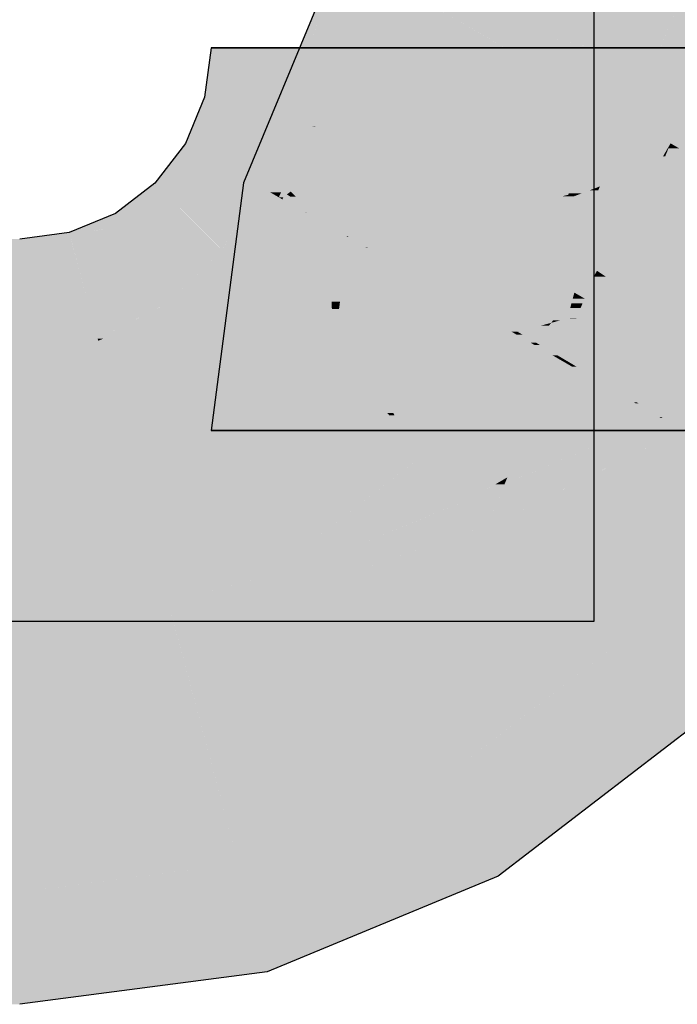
# Model space of a CAD drawing. Extents: x -132 to 668, y -61 to 533.
# Tile 74 of 111: x 373.415 to 374.36, y 181.56 to 182.976. Entities that reach past the tile are written whole.
import ezdxf

# ---------------------------------------------------------------- set-up
doc = ezdxf.new("R2010")
doc.units = 0
doc.layers.get('0').update_dxf_attribs({"lineweight": 5})
doc.layers.add('0-Shading', color=7, linetype='Continuous', lineweight=5)
doc.layers.add('S_Kaltwasser-EG', color=7, linetype='Continuous', lineweight=25, true_color=0x005e00)

# ---------------------------------------------------------------- blocks, each defined once
blk = doc.blocks.new('Shading-A07AMLNO1N', base_point=(373.7258, 182.6603))
at = {"layer": '0-Shading', "color": 98, "true_color": 0x004000}
for points in [[(373.8155, 182.884), (373.7956, 182.884), (373.8738, 183.0728)], [(373.9288, 182.8716), (373.8117, 182.8716), (373.8738, 183.0728)], [(373.9425, 182.8214), (374.0133, 182.9922), (373.8958, 182.9922)], [(373.8413, 182.8641), (373.6802, 182.8641), (373.8506, 182.9353)], [(373.6802, 182.8641), (373.8506, 182.9353), (373.6896, 182.9353)], [(373.8117, 182.8716), (373.7905, 182.8716), (373.7956, 182.884)], [(373.8117, 182.8716), (373.8155, 182.884), (373.7956, 182.884)], [(373.7834, 182.7802), (373.7526, 182.7802), (373.8117, 182.8716)], [(373.7526, 182.7802), (373.8117, 182.8716), (373.7905, 182.8716)], [(373.8992, 182.8045), (373.7909, 182.8045), (373.8117, 182.8716)], [(373.8772, 182.8214), (373.9288, 182.8716), (373.8117, 182.8716)], [(373.9425, 182.8214), (373.8772, 182.8214), (373.9288, 182.8716)], [(373.8358, 182.8224), (373.6629, 182.8224), (373.6802, 182.8641)], [(373.8358, 182.8224), (373.8413, 182.8641), (373.6802, 182.8641)], [(373.8003, 182.7978), (373.6527, 182.7978), (373.8354, 182.8214)], [(373.6527, 182.7978), (373.8354, 182.8214), (373.6625, 182.8214)], [(373.8354, 182.8214), (373.6625, 182.8214), (373.8358, 182.8224)], [(373.6625, 182.8214), (373.8358, 182.8224), (373.6629, 182.8224)], [(373.7935, 182.7203), (373.787, 182.7203), (373.8353, 182.8213)], [(373.787, 182.7203), (373.8353, 182.8213), (373.8353, 182.8213)], [(373.8254, 182.8007), (373.8046, 182.8007), (373.8353, 182.8213)], [(373.8353, 182.8213), (373.8353, 182.8213), (373.8354, 182.8214)], [(373.8992, 182.8045), (373.9425, 182.8214), (373.8772, 182.8214)], [(373.9174, 182.8045), (373.8992, 182.8045), (373.9425, 182.8214)], [(373.9328, 182.798), (373.9077, 182.798), (373.9425, 182.8214)], [(373.7321, 182.752), (373.6175, 182.752), (373.6527, 182.7978)], [(373.7321, 182.752), (373.8003, 182.7978), (373.6527, 182.7978)], [(373.7936, 182.7742), (373.7652, 182.7742), (373.8046, 182.8007)], [(373.7905, 182.7276), (373.7743, 182.7276), (373.8254, 182.8007)], [(373.7743, 182.7276), (373.8254, 182.8007), (373.8046, 182.8007)], [(373.7762, 182.7566), (373.8992, 182.8045), (373.7909, 182.8045)], [(373.8462, 182.7566), (373.7762, 182.7566), (373.9077, 182.798)], [(373.7762, 182.7566), (373.9077, 182.798), (373.8824, 182.798)], [(373.9077, 182.798), (373.8824, 182.798), (373.8992, 182.8045)], [(373.9268, 182.7833), (373.8859, 182.7833), (373.9077, 182.798)], [(373.9077, 182.798), (373.9174, 182.8045), (373.8992, 182.8045)], [(373.9268, 182.7833), (373.9328, 182.798), (373.9077, 182.798)], [(373.923, 182.7742), (373.8723, 182.7742), (373.9268, 182.7833)], [(373.8723, 182.7742), (373.9268, 182.7833), (373.8859, 182.7833)], [(373.7601, 182.752), (373.7321, 182.752), (373.7652, 182.7742)], [(373.7762, 182.7566), (373.7428, 182.7566), (373.7526, 182.7802)], [(373.7762, 182.7566), (373.7834, 182.7802), (373.7526, 182.7802)], [(373.7785, 182.7377), (373.7568, 182.7377), (373.7936, 182.7742)], [(373.7568, 182.7377), (373.7936, 182.7742), (373.7652, 182.7742)], [(373.8618, 182.7285), (373.8043, 182.7285), (373.8723, 182.7742)], [(373.8959, 182.7088), (373.8573, 182.7088), (373.923, 182.7742)], [(373.8573, 182.7088), (373.923, 182.7742), (373.8723, 182.7742)], [(373.7364, 182.7412), (373.7762, 182.7566), (373.7428, 182.7566)], [(373.7916, 182.7412), (373.7364, 182.7412), (373.7762, 182.7566)], [(373.8043, 182.7285), (373.8462, 182.7566), (373.7762, 182.7566)], [(373.6424, 182.7075), (373.5655, 182.7075), (373.609, 182.7408)], [(373.7097, 182.7408), (373.609, 182.7408), (373.7321, 182.752)], [(373.609, 182.7408), (373.7321, 182.752), (373.6175, 182.752)], [(373.6424, 182.7075), (373.7097, 182.7408), (373.609, 182.7408)], [(373.7568, 182.7377), (373.7034, 182.7377), (373.7321, 182.752)], [(373.7568, 182.7377), (373.7601, 182.752), (373.7321, 182.752)], [(373.7985, 182.7245), (373.7342, 182.7245), (373.7364, 182.7412)], [(373.7839, 182.7285), (373.7916, 182.7412), (373.7364, 182.7412)], [(373.8043, 182.7285), (373.7839, 182.7285), (373.7916, 182.7412)], [(373.7401, 182.7075), (373.6424, 182.7075), (373.7568, 182.7377)], [(373.6424, 182.7075), (373.7568, 182.7377), (373.7034, 182.7377)], [(373.709, 182.6512), (373.7743, 182.7276), (373.7512, 182.7276)], [(373.7743, 182.7276), (373.7512, 182.7276), (373.7568, 182.7377)], [(373.7743, 182.7276), (373.7785, 182.7377), (373.7568, 182.7377)], [(373.7922, 182.7172), (373.7655, 182.7172), (373.7743, 182.7276)], [(373.787, 182.7203), (373.7905, 182.7276), (373.7743, 182.7276)], [(373.7985, 182.7245), (373.8043, 182.7285), (373.7839, 182.7285)], [(373.8082, 182.7245), (373.7985, 182.7245), (373.8043, 182.7285)], [(373.8118, 182.721), (373.8618, 182.7285), (373.8043, 182.7285)], [(373.8601, 182.721), (373.8118, 182.721), (373.8618, 182.7285)], [(373.709, 182.6512), (373.7922, 182.7172), (373.7655, 182.7172)], [(373.7415, 182.6512), (373.709, 182.6512), (373.7922, 182.7172)], [(373.773, 182.702), (373.7313, 182.702), (373.7985, 182.7245)], [(373.7313, 182.702), (373.7985, 182.7245), (373.7342, 182.7245)], [(373.8582, 182.6853), (373.7541, 182.6853), (373.7985, 182.7245)], [(373.7922, 182.7172), (373.7935, 182.7203), (373.787, 182.7203)], [(373.8118, 182.721), (373.8039, 182.721), (373.7985, 182.7245)], [(373.8118, 182.721), (373.8082, 182.7245), (373.7985, 182.7245)], [(373.8582, 182.6853), (373.8118, 182.721), (373.8039, 182.721)], [(373.8573, 182.7088), (373.8277, 182.7088), (373.8118, 182.721)], [(373.8573, 182.7088), (373.8601, 182.721), (373.8118, 182.721)], [(373.6121, 182.6971), (373.5521, 182.6971), (373.6424, 182.7075)], [(373.5521, 182.6971), (373.6424, 182.7075), (373.5655, 182.7075)], [(373.6698, 182.68), (373.562, 182.68), (373.6424, 182.7075)], [(373.7053, 182.6446), (373.7401, 182.7075), (373.6424, 182.7075)], [(373.7508, 182.6824), (373.7287, 182.6824), (373.7313, 182.702)], [(373.7508, 182.6824), (373.773, 182.702), (373.7313, 182.702)], [(373.8582, 182.6853), (373.8573, 182.7088), (373.8277, 182.7088)], [(373.892, 182.6995), (373.8959, 182.7088), (373.8573, 182.7088)], [(373.892, 182.6995), (373.8577, 182.6995), (373.8573, 182.7088)], [(373.8582, 182.6853), (373.892, 182.6995), (373.8577, 182.6995)], [(373.8902, 182.6853), (373.8582, 182.6853), (373.892, 182.6995)], [(373.562, 182.68), (373.5108, 182.68), (373.5521, 182.6971)], [(373.562, 182.68), (373.6121, 182.6971), (373.5521, 182.6971)], [(373.8571, 182.6824), (373.7508, 182.6824), (373.8582, 182.6853)], [(373.7508, 182.6824), (373.8582, 182.6853), (373.7541, 182.6853)], [(373.8601, 182.6389), (373.8401, 182.6389), (373.8582, 182.6853)], [(373.8856, 182.6644), (373.8591, 182.6644), (373.8582, 182.6853)], [(373.8872, 182.6631), (373.8902, 182.6853), (373.8582, 182.6853)], [(373.51, 182.6697), (373.4857, 182.6697), (373.562, 182.68)], [(373.4857, 182.6697), (373.562, 182.68), (373.5108, 182.68)], [(373.5706, 182.6651), (373.487, 182.6651), (373.562, 182.68)], [(373.5824, 182.6446), (373.6698, 182.68), (373.562, 182.68)], [(373.7053, 182.6446), (373.5824, 182.6446), (373.6698, 182.68)], [(373.7258, 182.6603), (373.7508, 182.6824), (373.7287, 182.6824)], [(373.7647, 182.6603), (373.7258, 182.6603), (373.7508, 182.6824)], [(373.8272, 182.606), (373.7987, 182.606), (373.7508, 182.6824)], [(373.8272, 182.606), (373.8571, 182.6824), (373.7508, 182.6824)], [(339.8752, 182.4992), (373.4146, 182.4992), (340.0363, 182.6603)], [(373.4146, 182.4992), (340.0363, 182.6603), (373.4146, 182.6603)], [(373.4146, 182.6603), (373.487, 182.6651), (373.4507, 182.6651)], [(373.4882, 182.6603), (373.4146, 182.6603), (373.487, 182.6651)], [(373.5274, 182.5141), (373.4146, 182.5141), (373.4882, 182.6603)], [(373.4146, 182.5141), (373.4882, 182.6603), (373.4146, 182.6603)], [(373.487, 182.6651), (373.4507, 182.6651), (373.4857, 182.6697)], [(373.487, 182.6651), (373.51, 182.6697), (373.4857, 182.6697)], [(373.513, 182.5678), (373.5706, 182.6651), (373.487, 182.6651)], [(373.6267, 182.5678), (373.513, 182.5678), (373.5706, 182.6651)], [(373.7744, 182.5532), (373.7117, 182.5532), (373.7258, 182.6603)], [(373.7584, 182.5885), (373.7647, 182.6603), (373.7258, 182.6603)], [(373.8097, 182.5885), (373.7584, 182.5885), (373.7647, 182.6603)], [(373.8601, 182.6389), (373.8856, 182.6644), (373.8591, 182.6644)], [(373.8809, 182.6389), (373.8601, 182.6389), (373.8872, 182.6631)], [(373.8601, 182.6389), (373.8872, 182.6631), (373.8843, 182.6631)], [(373.875, 182.5704), (373.8628, 182.5704), (373.8872, 182.6631)], [(373.8872, 182.6631), (373.8843, 182.6631), (373.8856, 182.6644)], [(373.6267, 182.5678), (373.7053, 182.6446), (373.5824, 182.6446)], [(373.7229, 182.6269), (373.6872, 182.6269), (373.7053, 182.6446)], [(373.7365, 182.6446), (373.7053, 182.6446), (373.7415, 182.6512)], [(373.7053, 182.6446), (373.7415, 182.6512), (373.709, 182.6512)], [(373.7229, 182.6269), (373.7365, 182.6446), (373.7053, 182.6446)], [(373.8272, 182.606), (373.8601, 182.6389), (373.8401, 182.6389)], [(373.8614, 182.606), (373.8272, 182.606), (373.8601, 182.6389)], [(373.8628, 182.5704), (373.8809, 182.6389), (373.8601, 182.6389)], [(373.6459, 182.5678), (373.6267, 182.5678), (373.7229, 182.6269)], [(373.6267, 182.5678), (373.7229, 182.6269), (373.6872, 182.6269)], [(373.8097, 182.5885), (373.8272, 182.606), (373.7987, 182.606)], [(373.8448, 182.5885), (373.8097, 182.5885), (373.8272, 182.606)], [(373.8628, 182.5704), (373.8614, 182.606), (373.8272, 182.606)], [(373.7744, 182.5532), (373.8097, 182.5885), (373.7584, 182.5885)], [(373.8318, 182.5532), (373.7744, 182.5532), (373.8097, 182.5885)], [(373.821, 182.5704), (373.8448, 182.5885), (373.8097, 182.5885)], [(373.8628, 182.5704), (373.821, 182.5704), (373.8448, 182.5885)], [(373.5266, 182.517), (373.6267, 182.5678), (373.513, 182.5678)], [(373.5346, 182.517), (373.5266, 182.517), (373.6326, 182.5576)], [(373.5266, 182.517), (373.6326, 182.5576), (373.6067, 182.5576)], [(373.6326, 182.5576), (373.6067, 182.5576), (373.6267, 182.5678)], [(373.6326, 182.5576), (373.6459, 182.5678), (373.6267, 182.5678)], [(373.8657, 182.4992), (373.8628, 182.5704), (373.821, 182.5704)], [(373.8736, 182.5596), (373.8633, 182.5596), (373.8628, 182.5704)], [(373.8736, 182.5596), (373.875, 182.5704), (373.8628, 182.5704)], [(373.8657, 182.4992), (373.8736, 182.5596), (373.8633, 182.5596)], [(373.7021, 182.4809), (373.7744, 182.5532), (373.7117, 182.5532)], [(373.7021, 182.4809), (373.8072, 182.4809), (373.7744, 182.5532)], [(373.7989, 182.4992), (373.8318, 182.5532), (373.7744, 182.5532)], [(373.8657, 182.4992), (373.7989, 182.4992), (373.8318, 182.5532)], [(373.5274, 182.5141), (373.5346, 182.517), (373.5266, 182.517)], [(373.4146, 182.4992), (373.5274, 182.5141), (373.4146, 182.5141)], [(373.8506, 182.3853), (373.8657, 182.4992), (373.7989, 182.4992)], [(373.6896, 182.3853), (373.8506, 182.3853), (373.7021, 182.4809)], [(373.8506, 182.3853), (373.7021, 182.4809), (373.8072, 182.4809)], [(374.4743, 182.0769), (374.2729, 182.0769), (374.6053, 182.2478)], [(374.2729, 182.0769), (374.6053, 182.2478), (374.404, 182.2478)], [(374.3868, 181.963), (374.1245, 181.963), (374.2729, 182.0769)], [(374.3868, 181.963), (374.4743, 182.0769), (374.2729, 182.0769)], [(374.2839, 181.884), (374.0215, 181.884), (374.3868, 181.963)], [(374.0215, 181.884), (374.3868, 181.963), (374.1245, 181.963)], [(374.0916, 181.7627), (373.7288, 181.7627), (374.0215, 181.884)], [(374.1021, 181.7445), (374.2839, 181.884), (374.0215, 181.884)], [(373.7367, 181.7332), (373.5045, 181.7332), (373.7288, 181.7627)], [(373.7336, 181.7445), (374.0916, 181.7627), (373.7288, 181.7627)], [(374.1021, 181.7445), (373.7336, 181.7445), (374.0916, 181.7627)], [(373.7704, 181.6071), (374.1021, 181.7445), (373.7336, 181.7445)], [(373.5095, 181.7214), (373.4146, 181.7214), (373.5045, 181.7332)], [(373.5568, 181.6071), (373.7367, 181.7332), (373.5045, 181.7332)], [(373.7704, 181.6071), (373.5568, 181.6071), (373.7367, 181.7332)], [(330.2044, 181.5603), (373.4146, 181.5603), (330.2044, 181.7214)], [(373.4146, 181.5603), (330.2044, 181.7214), (373.4146, 181.7214)], [(373.5678, 181.5805), (373.4146, 181.5805), (373.5095, 181.7214)], [(373.4146, 181.5805), (373.5095, 181.7214), (373.4146, 181.7214)], [(373.5678, 181.5805), (373.7704, 181.6071), (373.5568, 181.6071)], [(373.4146, 181.5603), (373.5678, 181.5805), (373.4146, 181.5805)]]:
    blk.add_solid(points, dxfattribs=at)
at = {"layer": '0-Shading', "color": 98, "true_color": 0x005a00}
for points in [[(374.3442, 182.9562), (374.154, 182.9562), (374.388, 183.0618)], [(374.154, 182.9562), (374.388, 183.0618), (374.3672, 183.0618)], [(374.4812, 182.9687), (374.3494, 182.9687), (374.388, 183.0618)], [(374.1119, 182.9353), (373.9897, 182.9353), (374.0133, 182.9922)], [(374.154, 182.9562), (374.2268, 182.9922), (374.0133, 182.9922)], [(374.154, 182.9562), (374.0758, 182.9562), (374.0133, 182.9922)], [(374.4378, 182.9121), (374.326, 182.9121), (374.4812, 182.9687)], [(374.326, 182.9121), (374.4812, 182.9687), (374.3494, 182.9687)], [(374.1119, 182.9353), (374.154, 182.9562), (374.0758, 182.9562)], [(374.2354, 182.9353), (374.1119, 182.9353), (374.154, 182.9562)], [(374.326, 182.9121), (374.3442, 182.9562), (374.154, 182.9562)], [(373.8371, 182.8226), (373.8358, 182.8226), (373.9646, 182.9353)], [(373.8358, 182.8226), (373.9646, 182.9353), (373.8506, 182.9353)], [(374.2334, 182.8881), (373.9112, 182.8881), (374.2396, 182.9353)], [(373.9112, 182.8881), (374.2396, 182.9353), (373.9646, 182.9353)], [(373.9425, 182.8214), (374.1119, 182.9353), (373.9897, 182.9353)], [(374.2336, 182.865), (374.0074, 182.865), (374.1119, 182.9353)], [(374.326, 182.9121), (374.2354, 182.9353), (374.1119, 182.9353)], [(374.326, 182.9121), (374.1522, 182.9121), (374.1119, 182.9353)], [(374.5555, 182.8881), (374.2334, 182.8881), (374.5146, 182.9353)], [(374.2334, 182.8881), (374.5146, 182.9353), (374.2396, 182.9353)], [(374.2171, 182.8746), (374.326, 182.9121), (374.1522, 182.9121)], [(374.3105, 182.8746), (374.2171, 182.8746), (374.326, 182.9121)], [(374.4194, 182.8881), (374.3161, 182.8881), (374.326, 182.9121)], [(374.4194, 182.8881), (374.4378, 182.9121), (374.326, 182.9121)], [(373.8419, 182.8224), (373.8358, 182.8224), (374.2334, 182.8881)], [(373.8371, 182.8226), (374.2334, 182.8881), (373.9112, 182.8881)], [(374.2297, 182.8678), (374.1125, 182.8678), (374.2334, 182.8881)], [(374.212, 182.726), (374.2037, 182.726), (374.2334, 182.8881)], [(374.3105, 182.8746), (374.2316, 182.8746), (374.2334, 182.8881)], [(374.6135, 182.8214), (374.5555, 182.8881), (374.2334, 182.8881)], [(374.4017, 182.865), (374.2336, 182.865), (374.4194, 182.8881)], [(374.3105, 182.8746), (374.4194, 182.8881), (374.3161, 182.8881)], [(374.2607, 182.7545), (374.2158, 182.7545), (374.3105, 182.8746)], [(374.2158, 182.7545), (374.3105, 182.8746), (374.2316, 182.8746)], [(374.2336, 182.865), (374.3105, 182.8746), (374.2171, 182.8746)], [(374.4303, 182.8535), (374.3017, 182.8535), (374.3105, 182.8746)], [(374.0472, 182.8306), (373.8908, 182.8306), (374.1125, 182.8678)], [(373.9425, 182.8214), (374.2336, 182.865), (374.0074, 182.865)], [(374.2148, 182.7865), (373.9697, 182.7865), (374.2297, 182.8678)], [(373.9697, 182.7865), (374.2297, 182.8678), (374.1125, 182.8678)], [(374.2924, 182.8311), (374.0073, 182.8311), (374.2336, 182.865)], [(374.3501, 182.7978), (374.4017, 182.865), (374.2336, 182.865)], [(374.2607, 182.7545), (374.4303, 182.8535), (374.3017, 182.8535)], [(374.3761, 182.7978), (374.3501, 182.7978), (374.463, 182.8417)], [(374.3501, 182.7978), (374.463, 182.8417), (374.3838, 182.8417)], [(373.8825, 182.8218), (373.8381, 182.8218), (373.8908, 182.8306)], [(374.015, 182.8123), (373.8736, 182.8123), (374.0472, 182.8306)], [(373.8736, 182.8123), (374.0472, 182.8306), (373.8908, 182.8306)], [(373.9883, 182.8214), (373.9425, 182.8214), (374.0029, 182.8304)], [(374.2892, 182.819), (373.9843, 182.819), (374.2924, 182.8311)], [(373.9843, 182.819), (374.2758, 182.8304), (374.0029, 182.8304)], [(374.2758, 182.8304), (374.0029, 182.8304), (374.2924, 182.8311)], [(374.0029, 182.8304), (374.2924, 182.8311), (374.0073, 182.8311)], [(374.3435, 182.8016), (374.2845, 182.8016), (374.2924, 182.8311)], [(373.7922, 182.7172), (373.8736, 182.8123), (373.8316, 182.8123)], [(373.8736, 182.8123), (373.8316, 182.8123), (373.8358, 182.8224)], [(373.8358, 182.8224), (373.8371, 182.8226), (373.8358, 182.8226)], [(373.8381, 182.8218), (373.8419, 182.8224), (373.8358, 182.8224)], [(373.8736, 182.8123), (373.8825, 182.8218), (373.8381, 182.8218)], [(373.9697, 182.7865), (373.8515, 182.7865), (373.8736, 182.8123)], [(373.9697, 182.7865), (374.015, 182.8123), (373.8736, 182.8123)], [(373.9642, 182.8065), (373.9364, 182.8065), (373.9425, 182.8214)], [(373.9843, 182.819), (373.9883, 182.8214), (373.9425, 182.8214)], [(373.9843, 182.819), (373.9461, 182.819), (373.9425, 182.8214)], [(373.9642, 182.8065), (373.9843, 182.819), (373.9461, 182.819)], [(374.1993, 182.8065), (373.9642, 182.8065), (373.9843, 182.819)], [(374.2845, 182.8016), (374.2892, 182.819), (373.9843, 182.819)], [(374.421, 182.7737), (374.2936, 182.7737), (374.6135, 182.8214)], [(374.2936, 182.7737), (374.6135, 182.8214), (374.3753, 182.8214)], [(373.9981, 182.7833), (373.9268, 182.7833), (373.9642, 182.8065)], [(373.9268, 182.7833), (373.9642, 182.8065), (373.9364, 182.8065)], [(374.2797, 182.7836), (373.9977, 182.7836), (373.9642, 182.8065)], [(374.0322, 182.8016), (374.1993, 182.8065), (373.9642, 182.8065)], [(374.2845, 182.8016), (374.0322, 182.8016), (374.1993, 182.8065)], [(374.2797, 182.7836), (374.2845, 182.8016), (374.0322, 182.8016)], [(374.3419, 182.7836), (374.2797, 182.7836), (374.3501, 182.7978)], [(374.2797, 182.7836), (374.3501, 182.7978), (374.2835, 182.7978)], [(374.3501, 182.7978), (374.2835, 182.7978), (374.2845, 182.8016)], [(374.3501, 182.7978), (374.3435, 182.8016), (374.2845, 182.8016)], [(374.3428, 182.7802), (374.3399, 182.7802), (374.3501, 182.7978)], [(374.3622, 182.7908), (374.3472, 182.7908), (374.3501, 182.7978)], [(374.3622, 182.7908), (374.3761, 182.7978), (374.3501, 182.7978)], [(373.8577, 182.7172), (373.7922, 182.7172), (373.9697, 182.7865)], [(373.7922, 182.7172), (373.9697, 182.7865), (373.8515, 182.7865)], [(374.2033, 182.724), (373.8685, 182.724), (373.9697, 182.7865)], [(374.0966, 182.7159), (373.8988, 182.7159), (373.9268, 182.7833)], [(374.0966, 182.7159), (373.9981, 182.7833), (373.9268, 182.7833)], [(374.2033, 182.724), (374.2148, 182.7865), (373.9697, 182.7865)], [(374.029, 182.7622), (374.2797, 182.7836), (373.9977, 182.7836)], [(374.274, 182.7622), (374.029, 182.7622), (374.2797, 182.7836)], [(374.3394, 182.7793), (374.2786, 182.7793), (374.2797, 182.7836)], [(374.3394, 182.7793), (374.3419, 182.7836), (374.2797, 182.7836)], [(374.3806, 182.7802), (374.3428, 182.7802), (374.3622, 182.7908)], [(374.3428, 182.7802), (374.3622, 182.7908), (374.3472, 182.7908)], [(374.3028, 182.7159), (374.0966, 182.7159), (374.3394, 182.7793)], [(374.2743, 182.6147), (374.2444, 182.6147), (374.3424, 182.7793)], [(374.2444, 182.6147), (374.3424, 182.7793), (374.3394, 182.7793)], [(374.359, 182.5988), (374.2677, 182.5988), (374.3428, 182.7802)], [(374.274, 182.7622), (374.3394, 182.7793), (374.2786, 182.7793)], [(374.3175, 182.7622), (374.274, 182.7622), (374.3424, 182.7717)], [(374.274, 182.7622), (374.3424, 182.7717), (374.2902, 182.7717)], [(374.3306, 182.7513), (374.2889, 182.7513), (374.3424, 182.7717)], [(374.3424, 182.7717), (374.2902, 182.7717), (374.2936, 182.7737)], [(374.403, 182.7692), (374.421, 182.7737), (374.2936, 182.7737)], [(374.4323, 182.7513), (374.3306, 182.7513), (374.403, 182.7692)], [(374.3306, 182.7513), (374.403, 182.7692), (374.341, 182.7692)], [(374.3424, 182.7793), (374.3394, 182.7793), (374.3428, 182.7802)], [(374.3394, 182.7793), (374.3428, 182.7802), (374.3399, 182.7802)], [(374.403, 182.7692), (374.341, 182.7692), (374.3424, 182.7717)], [(374.5116, 182.7045), (374.3806, 182.7802), (374.3428, 182.7802)], [(374.5116, 182.7045), (374.3496, 182.7045), (374.3428, 182.7802)], [(374.0966, 182.7159), (374.274, 182.7622), (374.029, 182.7622)], [(374.271, 182.751), (374.2548, 182.751), (374.274, 182.7622)], [(374.269, 182.7437), (374.3175, 182.7622), (374.274, 182.7622)], [(374.212, 182.726), (374.2607, 182.7545), (374.2158, 182.7545)], [(374.2485, 182.7359), (374.2289, 182.7359), (374.2548, 182.751)], [(374.2669, 182.7359), (374.2485, 182.7359), (374.269, 182.7437)], [(374.2485, 182.7359), (374.269, 182.7437), (374.2518, 182.7437)], [(374.269, 182.7437), (374.2518, 182.7437), (374.271, 182.751)], [(374.2518, 182.7437), (374.271, 182.751), (374.2548, 182.751)], [(374.3215, 182.7355), (374.2668, 182.7355), (374.3306, 182.7513)], [(374.2668, 182.7355), (374.3, 182.7437), (374.269, 182.7437)], [(374.3, 182.7437), (374.269, 182.7437), (374.3306, 182.7513)], [(374.269, 182.7437), (374.3306, 182.7513), (374.2889, 182.7513)], [(374.3778, 182.6981), (374.2999, 182.6981), (374.3306, 182.7513)], [(374.3422, 182.7382), (374.4323, 182.7513), (374.3306, 182.7513)], [(374.4538, 182.7382), (374.3422, 182.7382), (374.4323, 182.7513)], [(374.2115, 182.7218), (374.2462, 182.7304), (374.2341, 182.7304)], [(374.2427, 182.7218), (374.2115, 182.7218), (374.2462, 182.7304)], [(374.2226, 182.726), (374.212, 182.726), (374.2485, 182.7359)], [(374.212, 182.726), (374.2485, 182.7359), (374.2289, 182.7359)], [(374.2462, 182.7304), (374.2341, 182.7304), (374.2485, 182.7359)], [(374.2611, 182.7142), (374.2396, 182.7142), (374.2654, 182.7304)], [(374.2396, 182.7142), (374.2654, 182.7304), (374.2462, 182.7304)], [(374.2462, 182.7304), (374.2668, 182.7355), (374.2484, 182.7355)], [(374.2654, 182.7304), (374.2462, 182.7304), (374.2668, 182.7355)], [(374.2668, 182.7355), (374.2484, 182.7355), (374.2669, 182.7359)], [(374.2484, 182.7355), (374.2669, 182.7359), (374.2485, 182.7359)], [(374.3061, 182.7088), (374.2597, 182.7088), (374.3215, 182.7355)], [(374.2597, 182.7088), (374.3215, 182.7355), (374.2668, 182.7355)], [(374.402, 182.6707), (374.4538, 182.7382), (374.3422, 182.7382)], [(373.8261, 182.6977), (373.7772, 182.6977), (373.7922, 182.7172)], [(373.8265, 182.698), (373.8257, 182.698), (373.7922, 182.7172)], [(373.8265, 182.698), (373.8577, 182.7172), (373.7922, 182.7172)], [(374.1037, 182.698), (373.8265, 182.698), (374.2033, 182.724)], [(373.8265, 182.698), (374.2033, 182.724), (373.8685, 182.724)], [(374.0338, 182.6995), (373.892, 182.6995), (374.0966, 182.7159)], [(373.892, 182.6995), (374.0966, 182.7159), (373.8988, 182.7159)], [(374.1811, 182.6485), (373.9144, 182.6485), (374.2115, 182.7218)], [(373.9144, 182.6485), (374.2115, 182.7218), (374.1949, 182.7218)], [(374.12, 182.6999), (374.0355, 182.6999), (374.0966, 182.7159)], [(374.2444, 182.6147), (374.3028, 182.7159), (374.0966, 182.7159)], [(374.1314, 182.527), (374.1308, 182.527), (374.2396, 182.7142)], [(374.1308, 182.527), (374.2396, 182.7142), (374.2083, 182.7142)], [(374.2115, 182.7218), (374.1949, 182.7218), (374.2033, 182.724)], [(374.2117, 182.724), (374.2033, 182.724), (374.212, 182.726)], [(374.2033, 182.724), (374.212, 182.726), (374.2037, 182.726)], [(374.2115, 182.7218), (374.2117, 182.724), (374.2033, 182.724)], [(374.2396, 182.7142), (374.2083, 182.7142), (374.2115, 182.7218)], [(374.2115, 182.7218), (374.2226, 182.726), (374.212, 182.726)], [(374.2396, 182.7142), (374.2427, 182.7218), (374.2115, 182.7218)], [(374.2597, 182.7088), (374.2365, 182.7088), (374.2396, 182.7142)], [(374.2597, 182.7088), (374.2611, 182.7142), (374.2396, 182.7142)], [(373.962, 182.6807), (373.8896, 182.6807), (373.892, 182.6995)], [(373.962, 182.6807), (374.0338, 182.6995), (373.892, 182.6995)], [(374.0605, 182.6807), (373.962, 182.6807), (374.0355, 182.6999)], [(374.1133, 182.6402), (374.12, 182.6999), (374.0355, 182.6999)], [(374.2073, 182.6402), (374.1133, 182.6402), (374.12, 182.6999)], [(374.1785, 182.5398), (374.1389, 182.5398), (374.2597, 182.7088)], [(374.1389, 182.5398), (374.2597, 182.7088), (374.2365, 182.7088)], [(374.2028, 182.5715), (374.1937, 182.5715), (374.2597, 182.7088)], [(374.2999, 182.6981), (374.2552, 182.6981), (374.2597, 182.7088)], [(374.2999, 182.6981), (374.3061, 182.7088), (374.2597, 182.7088)], [(374.3606, 182.5811), (374.5116, 182.7045), (374.3496, 182.7045)], [(373.7229, 182.6269), (373.8261, 182.6977), (373.7772, 182.6977)], [(373.9123, 182.6479), (373.7536, 182.6479), (373.8261, 182.6977)], [(373.8261, 182.6977), (373.8265, 182.698), (373.8257, 182.698)], [(373.8269, 182.6977), (373.8261, 182.6977), (373.8265, 182.698)], [(373.9113, 182.6485), (373.8269, 182.6977), (373.8261, 182.6977)], [(373.9144, 182.6485), (374.1037, 182.698), (373.8265, 182.698)], [(373.9144, 182.6485), (373.9113, 182.6485), (373.8269, 182.6977)], [(374.2028, 182.5715), (374.2999, 182.6981), (374.2552, 182.6981)], [(374.306, 182.5747), (374.2052, 182.5747), (374.2999, 182.6981)], [(374.402, 182.6707), (374.3778, 182.6981), (374.2999, 182.6981)], [(374.402, 182.6707), (374.3013, 182.6707), (374.2999, 182.6981)], [(373.9491, 182.6631), (373.8872, 182.6631), (373.962, 182.6807)], [(373.8872, 182.6631), (373.962, 182.6807), (373.8896, 182.6807)], [(373.9878, 182.6326), (373.9269, 182.6326), (373.962, 182.6807)], [(374.1133, 182.6402), (374.0504, 182.6402), (373.962, 182.6807)], [(374.2077, 182.568), (374.0225, 182.568), (373.962, 182.6807)], [(374.1133, 182.6402), (374.0605, 182.6807), (373.962, 182.6807)], [(374.306, 182.5747), (374.402, 182.6707), (374.3013, 182.6707)], [(373.9269, 182.6326), (373.8832, 182.6326), (373.8872, 182.6631)], [(373.9269, 182.6326), (373.9491, 182.6631), (373.8872, 182.6631)], [(373.8424, 182.6269), (373.7229, 182.6269), (373.9123, 182.6479)], [(373.7229, 182.6269), (373.9123, 182.6479), (373.7536, 182.6479)], [(373.9965, 182.5993), (373.7506, 182.5993), (373.9123, 182.6479)], [(373.9123, 182.6479), (373.9144, 182.6485), (373.9113, 182.6485)], [(373.9153, 182.6479), (373.9123, 182.6479), (373.9144, 182.6485)], [(374.1217, 182.527), (373.9153, 182.6479), (373.9123, 182.6479)], [(374.1307, 182.5267), (374.1811, 182.6485), (373.9144, 182.6485)], [(374.1302, 182.527), (374.1217, 182.527), (373.9153, 182.6479)], [(373.8736, 182.5596), (373.9269, 182.6326), (373.8832, 182.6326)], [(374.0221, 182.5596), (373.8736, 182.5596), (373.9269, 182.6326)], [(374.0304, 182.5532), (373.9878, 182.6326), (373.9269, 182.6326)], [(374.1744, 182.5833), (374.1133, 182.6402), (374.0504, 182.6402)], [(374.2118, 182.5833), (374.1744, 182.5833), (374.1133, 182.6402)], [(374.2195, 182.6117), (374.1626, 182.6117), (374.1133, 182.6402)], [(374.2444, 182.6147), (374.2082, 182.6147), (374.1133, 182.6402)], [(374.2444, 182.6147), (374.2073, 182.6402), (374.1133, 182.6402)], [(374.3196, 182.5883), (374.5171, 182.6399), (374.3712, 182.6399)], [(374.3556, 182.5883), (374.3196, 182.5883), (374.5309, 182.6362)], [(374.3196, 182.5883), (374.5309, 182.6362), (374.503, 182.6362)], [(373.7506, 182.5993), (373.6869, 182.5993), (373.7229, 182.6269)], [(373.7506, 182.5993), (373.8424, 182.6269), (373.7229, 182.6269)], [(374.2396, 182.6064), (374.2444, 182.6147), (374.2082, 182.6147)], [(374.2567, 182.6064), (374.2396, 182.6064), (374.2444, 182.6147)], [(374.2677, 182.5988), (374.2743, 182.6147), (374.2444, 182.6147)], [(374.3512, 182.5747), (374.306, 182.5747), (374.5645, 182.6272)], [(374.306, 182.5747), (374.5645, 182.6272), (374.498, 182.6272)], [(373.7922, 182.5576), (373.6326, 182.5576), (373.7506, 182.5993)], [(373.6326, 182.5576), (373.7506, 182.5993), (373.6869, 182.5993)], [(373.821, 182.5289), (373.9965, 182.5993), (373.7506, 182.5993)], [(374.1184, 182.5289), (373.821, 182.5289), (373.9965, 182.5993)], [(374.2118, 182.5833), (374.2195, 182.6117), (374.1626, 182.6117)], [(374.23, 182.5833), (374.2118, 182.5833), (374.2396, 182.6064)], [(374.2118, 182.5833), (374.2396, 182.6064), (374.218, 182.6064)], [(374.2396, 182.6064), (374.218, 182.6064), (374.2195, 182.6117)], [(374.2677, 182.5988), (374.2364, 182.5988), (374.2396, 182.6064)], [(374.2677, 182.5988), (374.2567, 182.6064), (374.2396, 182.6064)], [(374.2913, 182.56), (374.5453, 182.6125), (374.5048, 182.6125)], [(374.4769, 182.56), (374.2913, 182.56), (374.5453, 182.6125)], [(374.2628, 182.5619), (374.2211, 182.5619), (374.2677, 182.5988)], [(374.2211, 182.5619), (374.2677, 182.5988), (374.2364, 182.5988)], [(374.3613, 182.5737), (374.2644, 182.5737), (374.2677, 182.5988)], [(374.3613, 182.5737), (374.359, 182.5988), (374.2677, 182.5988)], [(374.306, 182.5747), (374.3556, 182.5883), (374.3196, 182.5883)], [(374.2077, 182.568), (374.2118, 182.5833), (374.1744, 182.5833)], [(374.1785, 182.5398), (374.2028, 182.5715), (374.1937, 182.5715)], [(374.1911, 182.5433), (374.1811, 182.5433), (374.2028, 182.5715)], [(374.1911, 182.5433), (374.2944, 182.5715), (374.2028, 182.5715)], [(374.2944, 182.5715), (374.2028, 182.5715), (374.306, 182.5747)], [(374.2028, 182.5715), (374.306, 182.5747), (374.2052, 182.5747)], [(374.2237, 182.568), (374.2077, 182.568), (374.2265, 182.5748)], [(374.2077, 182.568), (374.2265, 182.5748), (374.2096, 182.5748)], [(374.2265, 182.5748), (374.2096, 182.5748), (374.2118, 182.5833)], [(374.2265, 182.5748), (374.23, 182.5833), (374.2118, 182.5833)], [(374.2913, 182.56), (374.2521, 182.56), (374.306, 182.5747)], [(374.4729, 182.5438), (374.2604, 182.5438), (374.3613, 182.5737)], [(374.2604, 182.5438), (374.3613, 182.5737), (374.2644, 182.5737)], [(374.2913, 182.56), (374.3512, 182.5747), (374.306, 182.5747)], [(373.6522, 182.5238), (373.5509, 182.5238), (373.6326, 182.5576)], [(373.6492, 182.5289), (373.7922, 182.5576), (373.6326, 182.5576)], [(373.821, 182.5289), (373.6492, 182.5289), (373.7922, 182.5576)], [(373.9051, 182.4992), (373.8657, 182.4992), (373.8736, 182.5596)], [(373.9967, 182.4366), (373.9378, 182.4366), (373.8736, 182.5596)], [(374.0479, 182.3853), (374.148, 182.3853), (373.8736, 182.5596)], [(374.0304, 182.5532), (373.8837, 182.5532), (373.8736, 182.5596)], [(374.0304, 182.5532), (374.0221, 182.5596), (373.8736, 182.5596)], [(374.0261, 182.5612), (374.2077, 182.568), (374.0225, 182.568)], [(374.2059, 182.5612), (374.0261, 182.5612), (374.2077, 182.568)], [(374.0304, 182.5532), (374.2059, 182.5612), (374.0261, 182.5612)], [(374.2038, 182.5532), (374.0304, 182.5532), (374.2059, 182.5612)], [(374.2725, 182.5412), (374.2006, 182.5412), (374.2913, 182.56)], [(374.2147, 182.5462), (374.2019, 182.5462), (374.2208, 182.5612)], [(374.2019, 182.5462), (374.2208, 182.5612), (374.2059, 182.5612)], [(374.2248, 182.5462), (374.2019, 182.5462), (374.2913, 182.56)], [(374.2019, 182.5462), (374.2913, 182.56), (374.2521, 182.56)], [(374.2059, 182.5612), (374.2211, 182.5619), (374.2061, 182.5619)], [(374.2208, 182.5612), (374.2059, 182.5612), (374.2211, 182.5619)], [(374.2211, 182.5619), (374.2061, 182.5619), (374.2077, 182.568)], [(374.2211, 182.5619), (374.2237, 182.568), (374.2077, 182.568)], [(374.3719, 182.4794), (374.2107, 182.4794), (374.4769, 182.56)], [(374.2107, 182.4794), (374.4769, 182.56), (374.2913, 182.56)], [(374.2563, 182.5457), (374.2144, 182.5457), (374.2211, 182.5619)], [(374.2604, 182.5438), (374.2628, 182.5619), (374.2211, 182.5619)], [(374.0552, 182.4443), (374.0304, 182.5532), (373.8837, 182.5532)], [(374.1724, 182.4443), (374.0552, 182.4443), (374.0304, 182.5532)], [(374.2144, 182.5457), (374.0402, 182.5457), (374.0304, 182.5532)], [(374.2019, 182.5462), (374.2038, 182.5532), (374.0304, 182.5532)], [(374.1724, 182.4443), (374.2144, 182.5457), (374.0402, 182.5457)], [(374.148, 182.3853), (374.2396, 182.3853), (374.2137, 182.5438)], [(374.1785, 182.5398), (374.1911, 182.5433), (374.1811, 182.5433)], [(374.2006, 182.5412), (374.1835, 182.5412), (374.2019, 182.5462)], [(374.2006, 182.5412), (374.2248, 182.5462), (374.2019, 182.5462)], [(374.2144, 182.5457), (374.2147, 182.5462), (374.2019, 182.5462)], [(374.2137, 182.5438), (374.2604, 182.5438), (374.2144, 182.5457)], [(374.2396, 182.3853), (374.2137, 182.5438), (374.2604, 182.5438)], [(374.2604, 182.5438), (374.2563, 182.5457), (374.2144, 182.5457)], [(374.2492, 182.4581), (374.4594, 182.4581), (374.2604, 182.5438)], [(374.2959, 182.5286), (374.4729, 182.5438), (374.2604, 182.5438)], [(374.5299, 182.5286), (374.2959, 182.5286), (374.4729, 182.5438)], [(373.6522, 182.5238), (373.821, 182.5289), (373.6492, 182.5289)], [(373.8261, 182.5238), (373.6522, 182.5238), (373.821, 182.5289)], [(374.1217, 182.527), (373.8228, 182.527), (373.821, 182.5289)], [(374.1217, 182.527), (374.1184, 182.5289), (373.821, 182.5289)], [(374.1684, 182.5267), (374.1307, 182.5267), (374.1756, 182.536)], [(374.1307, 182.5267), (374.1756, 182.536), (374.1646, 182.536)], [(374.1314, 182.527), (374.1785, 182.5398), (374.1389, 182.5398)], [(374.1926, 182.5114), (374.1566, 182.5114), (374.1992, 182.536)], [(374.1566, 182.5114), (374.1992, 182.536), (374.1756, 182.536)], [(374.1756, 182.536), (374.1646, 182.536), (374.1785, 182.5398)], [(374.1992, 182.536), (374.1756, 182.536), (374.2006, 182.5412)], [(374.1756, 182.536), (374.1939, 182.5398), (374.1785, 182.5398)], [(374.1939, 182.5398), (374.1785, 182.5398), (374.2006, 182.5412)], [(374.1785, 182.5398), (374.2006, 182.5412), (374.1835, 182.5412)], [(374.2244, 182.493), (374.1877, 182.493), (374.2725, 182.5412)], [(374.1877, 182.493), (374.2725, 182.5412), (374.2006, 182.5412)], [(374.4594, 182.4581), (374.5299, 182.5286), (374.2959, 182.5286)], [(373.6578, 182.5141), (373.5274, 182.5141), (373.6522, 182.5238)], [(373.5274, 182.5141), (373.6522, 182.5238), (373.5509, 182.5238)], [(373.7514, 182.3519), (373.8261, 182.5238), (373.6522, 182.5238)], [(373.9979, 182.3519), (373.7514, 182.3519), (373.8261, 182.5238)], [(373.8271, 182.5228), (374.1217, 182.527), (373.8228, 182.527)], [(374.129, 182.5228), (373.8271, 182.5228), (374.1217, 182.527)], [(373.9979, 182.3519), (374.129, 182.5228), (373.8271, 182.5228)], [(374.0747, 182.4287), (374.0568, 182.4287), (374.129, 182.5228)], [(374.1542, 182.5082), (374.1206, 182.5082), (374.129, 182.5228)], [(374.1307, 182.5267), (374.1222, 182.5267), (374.1217, 182.527)], [(374.1307, 182.5267), (374.1302, 182.527), (374.1217, 182.527)], [(374.129, 182.5228), (374.1307, 182.5267), (374.1222, 182.5267)], [(374.1374, 182.5228), (374.129, 182.5228), (374.1307, 182.5267)], [(374.1488, 182.5114), (374.1374, 182.5228), (374.129, 182.5228)], [(374.1307, 182.5267), (374.1314, 182.527), (374.1308, 182.527)], [(374.1566, 182.5114), (374.1684, 182.5267), (374.1307, 182.5267)], [(374.1566, 182.5114), (374.1488, 182.5114), (374.1374, 182.5228)], [(373.5314, 182.4992), (373.4146, 182.4992), (373.5274, 182.5141)], [(373.606, 182.2208), (373.6578, 182.5141), (373.5274, 182.5141)], [(373.8271, 182.2208), (373.606, 182.2208), (373.6578, 182.5141)], [(374.0747, 182.4287), (374.1542, 182.5082), (374.1206, 182.5082)], [(374.1867, 182.4895), (374.1355, 182.4895), (374.1542, 182.5082)], [(374.1542, 182.5082), (374.1566, 182.5114), (374.1488, 182.5114)], [(374.162, 182.5082), (374.1542, 182.5082), (374.1566, 182.5114)], [(374.1806, 182.493), (374.162, 182.5082), (374.1542, 182.5082)], [(374.1877, 182.493), (374.1926, 182.5114), (374.1566, 182.5114)], [(374.1877, 182.493), (374.1806, 182.493), (374.162, 182.5082)], [(370.9673, 182.1103), (339.8752, 182.4992), (373.4146, 182.4992)], [(370.9673, 182.1103), (373.4146, 182.1103), (373.4146, 182.4992)], [(373.6281, 182.1384), (373.4146, 182.1384), (373.5314, 182.4992)], [(373.4146, 182.1384), (373.5314, 182.4992), (373.4146, 182.4992)], [(373.8535, 182.4069), (373.9458, 182.4069), (373.8657, 182.4992)], [(373.9429, 182.4102), (373.9051, 182.4992), (373.8657, 182.4992)], [(373.9516, 182.4102), (373.9429, 182.4102), (373.9051, 182.4992)], [(374.0747, 182.4287), (374.1867, 182.4895), (374.1355, 182.4895)], [(374.169, 182.4469), (374.1081, 182.4469), (374.1867, 182.4895)], [(374.1867, 182.4895), (374.1877, 182.493), (374.1806, 182.493)], [(374.2083, 182.477), (374.1815, 182.477), (374.1867, 182.4895)], [(374.1936, 182.4895), (374.1867, 182.4895), (374.1877, 182.493)], [(374.2042, 182.4794), (374.1936, 182.4895), (374.1867, 182.4895)], [(374.2107, 182.4794), (374.2244, 182.493), (374.1877, 182.493)], [(374.2107, 182.4794), (374.2042, 182.4794), (374.1936, 182.4895)], [(374.2606, 182.4469), (374.169, 182.4469), (374.2083, 182.477)], [(374.169, 182.4469), (374.2083, 182.477), (374.1815, 182.477)], [(374.2083, 182.477), (374.2107, 182.4794), (374.2042, 182.4794)], [(374.2147, 182.477), (374.2083, 182.477), (374.2107, 182.4794)], [(374.2975, 182.4255), (374.2147, 182.477), (374.2083, 182.477)], [(374.3017, 182.4255), (374.3719, 182.4794), (374.2107, 182.4794)], [(374.3017, 182.4255), (374.2975, 182.4255), (374.2147, 182.477)], [(374.3718, 182.4255), (374.3017, 182.4255), (374.4503, 182.4741)], [(374.3017, 182.4255), (374.4503, 182.4741), (374.365, 182.4741)], [(374.3853, 182.4043), (374.3375, 182.4043), (374.4503, 182.4741)], [(374.2396, 182.3853), (374.3866, 182.3853), (374.2492, 182.4581)], [(374.3866, 182.3853), (374.2492, 182.4581), (374.4594, 182.4581)], [(374.1212, 182.3313), (374.0185, 182.3313), (374.169, 182.4469)], [(374.148, 182.3853), (374.1724, 182.4443), (374.0552, 182.4443)], [(374.1454, 182.4287), (374.0747, 182.4287), (374.169, 182.4469)], [(374.0747, 182.4287), (374.169, 182.4469), (374.1081, 182.4469)], [(374.2999, 182.4241), (374.1596, 182.4241), (374.2606, 182.4469)], [(374.1596, 182.4241), (374.2606, 182.4469), (374.169, 182.4469)], [(373.9516, 182.4102), (373.9967, 182.4366), (373.9378, 182.4366)], [(373.9516, 182.4102), (374.023, 182.4102), (373.9967, 182.4366)], [(374.0304, 182.3519), (373.9979, 182.3519), (374.0747, 182.4287)], [(373.9979, 182.3519), (374.0747, 182.4287), (374.0568, 182.4287)], [(374.0185, 182.3313), (374.1454, 182.4287), (374.0747, 182.4287)], [(374.1155, 182.3177), (374.2999, 182.4241), (374.1596, 182.4241)], [(374.3359, 182.4033), (374.2638, 182.4033), (374.2999, 182.4241)], [(374.2999, 182.4241), (374.3017, 182.4255), (374.2975, 182.4255)], [(374.304, 182.4241), (374.2999, 182.4241), (374.3017, 182.4255)], [(374.3342, 182.4043), (374.304, 182.4241), (374.2999, 182.4241)], [(374.3375, 182.4043), (374.3718, 182.4255), (374.3017, 182.4255)], [(374.3375, 182.4043), (374.3342, 182.4043), (374.304, 182.4241)], [(373.8506, 182.3853), (373.9089, 182.3853), (373.8535, 182.4069)], [(373.9089, 182.3853), (373.8535, 182.4069), (373.9458, 182.4069)], [(373.9089, 182.3853), (373.9646, 182.3853), (373.9458, 182.4069)], [(373.9458, 182.4069), (373.9516, 182.4102), (373.9429, 182.4102)], [(373.9533, 182.4069), (373.9458, 182.4069), (373.9516, 182.4102)], [(373.9646, 182.3853), (373.9533, 182.4069), (373.9458, 182.4069)], [(373.9646, 182.3853), (374.0479, 182.3853), (373.9516, 182.4102)], [(374.0479, 182.3853), (373.9516, 182.4102), (374.023, 182.4102)], [(374.1861, 182.3079), (374.1115, 182.3079), (374.3359, 182.4033)], [(374.1345, 182.3177), (374.1155, 182.3177), (374.3359, 182.4033)], [(374.1155, 182.3177), (374.3359, 182.4033), (374.2638, 182.4033)], [(374.1597, 182.2824), (374.146, 182.2824), (374.3359, 182.4033)], [(374.3672, 182.3853), (374.3096, 182.3853), (374.3359, 182.4033)], [(374.3359, 182.4033), (374.3375, 182.4043), (374.3342, 182.4043)], [(374.3392, 182.4033), (374.3359, 182.4033), (374.3375, 182.4043)], [(374.3658, 182.3861), (374.3392, 182.4033), (374.3359, 182.4033)], [(374.3683, 182.3861), (374.3853, 182.4043), (374.3375, 182.4043)], [(374.3683, 182.3861), (374.3658, 182.3861), (374.3392, 182.4033)], [(374.1597, 182.2824), (374.3672, 182.3853), (374.3096, 182.3853)], [(374.4659, 182.3283), (374.2523, 182.3283), (374.3672, 182.3853)], [(373.8271, 182.2208), (373.9979, 182.3519), (373.7514, 182.3519)], [(374.0185, 182.3313), (373.9711, 182.3313), (373.9979, 182.3519)], [(374.0185, 182.3313), (374.0304, 182.3519), (373.9979, 182.3519)], [(373.8271, 182.2208), (374.0185, 182.3313), (373.9711, 182.3313)], [(374.0627, 182.2872), (373.942, 182.2872), (374.0185, 182.3313)], [(374.0321, 182.3177), (374.1212, 182.3313), (374.0185, 182.3313)], [(374.1155, 182.3177), (374.0321, 182.3177), (374.1212, 182.3313)], [(374.0627, 182.2872), (374.1155, 182.3177), (374.0321, 182.3177)], [(374.4071, 182.2518), (374.098, 182.2518), (374.4659, 182.3283)], [(374.098, 182.2518), (374.4659, 182.3283), (374.2523, 182.3283)], [(374.1115, 182.3079), (374.0986, 182.3079), (374.1155, 182.3177)], [(374.1115, 182.3079), (374.1345, 182.3177), (374.1155, 182.3177)], [(374.0627, 182.2872), (374.1115, 182.3079), (374.0986, 182.3079)], [(374.1029, 182.2872), (374.0627, 182.2872), (374.1115, 182.3079)], [(374.1089, 182.2587), (374.0911, 182.2587), (374.1861, 182.3079)], [(374.0911, 182.2587), (374.1861, 182.3079), (374.1115, 182.3079)], [(373.9025, 182.2208), (373.8271, 182.2208), (374.0627, 182.2872)], [(373.8271, 182.2208), (374.0627, 182.2872), (373.942, 182.2872)], [(374.098, 182.2518), (373.9774, 182.2518), (374.0627, 182.2872)], [(374.0911, 182.2587), (374.1029, 182.2872), (374.0627, 182.2872)], [(374.098, 182.2518), (374.1597, 182.2824), (374.146, 182.2824)], [(373.9332, 182.1956), (373.8416, 182.1956), (374.098, 182.2518)], [(373.8416, 182.1956), (374.098, 182.2518), (373.9774, 182.2518)], [(374.1803, 182.1695), (373.8567, 182.1695), (374.098, 182.2518)], [(374.098, 182.2518), (374.1089, 182.2587), (374.0911, 182.2587)], [(374.2729, 182.0769), (374.4071, 182.2518), (374.098, 182.2518)], [(373.6281, 182.1384), (373.8271, 182.2208), (373.606, 182.2208)], [(373.8416, 182.1956), (373.7662, 182.1956), (373.8271, 182.2208)], [(373.8416, 182.1956), (373.9025, 182.2208), (373.8271, 182.2208)], [(373.6281, 182.1384), (373.8416, 182.1956), (373.7662, 182.1956)], [(373.8567, 182.1695), (373.7442, 182.1695), (373.8416, 182.1956)], [(373.8567, 182.1695), (373.9332, 182.1956), (373.8416, 182.1956)], [(373.7009, 182.1384), (373.6281, 182.1384), (373.8567, 182.1695)], [(373.6281, 182.1384), (373.8567, 182.1695), (373.7442, 182.1695)], [(373.8826, 182.1246), (373.6318, 182.1246), (373.8567, 182.1695)], [(373.9101, 182.0769), (374.1803, 182.1695), (373.8567, 182.1695)], [(374.2729, 182.0769), (373.9101, 182.0769), (374.1803, 182.1695)], [(373.4146, 182.1103), (373.6281, 182.1384), (373.4146, 182.1384)], [(373.6318, 182.1246), (373.5232, 182.1246), (373.6281, 182.1384)], [(373.6318, 182.1246), (373.7009, 182.1384), (373.6281, 182.1384)], [(373.6356, 182.1103), (373.4146, 182.1103), (373.6318, 182.1246)], [(373.4146, 182.1103), (373.6318, 182.1246), (373.5232, 182.1246)], [(373.6963, 181.884), (373.8826, 182.1246), (373.6318, 182.1246)], [(374.0215, 181.884), (373.6963, 181.884), (373.8826, 182.1246)], [(339.8752, 181.7214), (373.4146, 181.7214), (339.8085, 182.1103)], [(373.4146, 181.7214), (339.8085, 182.1103), (373.4146, 182.1103)], [(373.7288, 181.7627), (373.4146, 181.7627), (373.6356, 182.1103)], [(373.4146, 181.7627), (373.6356, 182.1103), (373.4146, 182.1103)], [(374.0215, 181.884), (374.2729, 182.0769), (373.9101, 182.0769)], [(373.7288, 181.7627), (374.0215, 181.884), (373.6963, 181.884)], [(373.4146, 181.7214), (373.7288, 181.7627), (373.4146, 181.7627)]]:
    blk.add_solid(points, dxfattribs=at)
blk = doc.blocks.new('Sanpress INOX-A07AMLP51N', base_point=(329.8323, 182.1103))
at = {"color": 0, "linetype": 'ByBlock', "lineweight": -2, "ltscale": 0.25}
for p, q in [((374.2396, 183.2103), (374.2396, 182.1103)), ((374.2396, 182.1103), (338.8768, 182.1103))]:
    blk.add_line(p, q, dxfattribs=at)
blk = doc.blocks.new('Geometrie-A07AMLP91N', base_point=(327.6294, 181.1668))
at = {"layer": 'S_Kaltwasser-EG'}
for p, q in [((373.8738, 183.0728), (373.7364, 182.7412)), ((373.6896, 182.9353), (373.6802, 182.8641)), ((373.7083, 182.9353), (373.6896, 182.9353)), ((373.6896, 182.9353), (373.7083, 182.9353)), ((373.7633, 182.9353), (373.7083, 182.9353)), ((373.7083, 182.9353), (373.7633, 182.9353)), ((373.8507, 182.9353), (373.7633, 182.9353)), ((373.7633, 182.9353), (373.8507, 182.9353)), ((373.9646, 182.9353), (373.8507, 182.9353)), ((373.8507, 182.9353), (373.9646, 182.9353)), ((374.0972, 182.9353), (373.9646, 182.9353)), ((373.9646, 182.9353), (374.0972, 182.9353)), ((374.2396, 182.9353), (374.0972, 182.9353)), ((374.0972, 182.9353), (374.2396, 182.9353)), ((374.3819, 182.9353), (374.2396, 182.9353)), ((374.2396, 182.9353), (374.3819, 182.9353)), ((373.6802, 182.8641), (373.6527, 182.7978)), ((373.6527, 182.7978), (373.609, 182.7408)), ((373.609, 182.7408), (373.5521, 182.6971)), ((373.7364, 182.7412), (373.6896, 182.3853)), ((373.5521, 182.6971), (373.4857, 182.6697)), ((373.4857, 182.6697), (373.4146, 182.6603)), ((373.6896, 182.3853), (373.7083, 182.3853)), ((373.7083, 182.3853), (373.6896, 182.3853)), ((373.7083, 182.3853), (373.7633, 182.3853)), ((373.7633, 182.3853), (373.7083, 182.3853)), ((373.7633, 182.3853), (373.8507, 182.3853)), ((373.8507, 182.3853), (373.7633, 182.3853)), ((373.8507, 182.3853), (373.9646, 182.3853)), ((373.9646, 182.3853), (373.8507, 182.3853)), ((373.9646, 182.3853), (374.0972, 182.3853)), ((374.0972, 182.3853), (373.9646, 182.3853)), ((374.0972, 182.3853), (374.2396, 182.3853)), ((374.2396, 182.3853), (374.0972, 182.3853)), ((374.2396, 182.3853), (374.3819, 182.3853)), ((374.3819, 182.3853), (374.2396, 182.3853)), ((374.3868, 181.963), (374.1021, 181.7445)), ((374.1021, 181.7445), (373.7704, 181.6071)), ((373.7704, 181.6071), (373.4146, 181.5603))]:
    blk.add_line(p, q, dxfattribs=at)

msp = doc.modelspace()

# ---------------------------------------------------------------- block references
msp.add_blockref('Shading-A07AMLNO1N', (373.7258, 182.6603))
at = {"linetype": 'Continuous', "ltscale": 0.13}
msp.add_blockref('Geometrie-A07AMLP91N', (327.6294, 181.1668), dxfattribs=at)
at = {"layer": 'S_Kaltwasser-EG', "ltscale": 0.25}
msp.add_blockref('Sanpress INOX-A07AMLP51N', (329.8323, 182.1103), dxfattribs=at)

doc.saveas('drawing.dxf')
